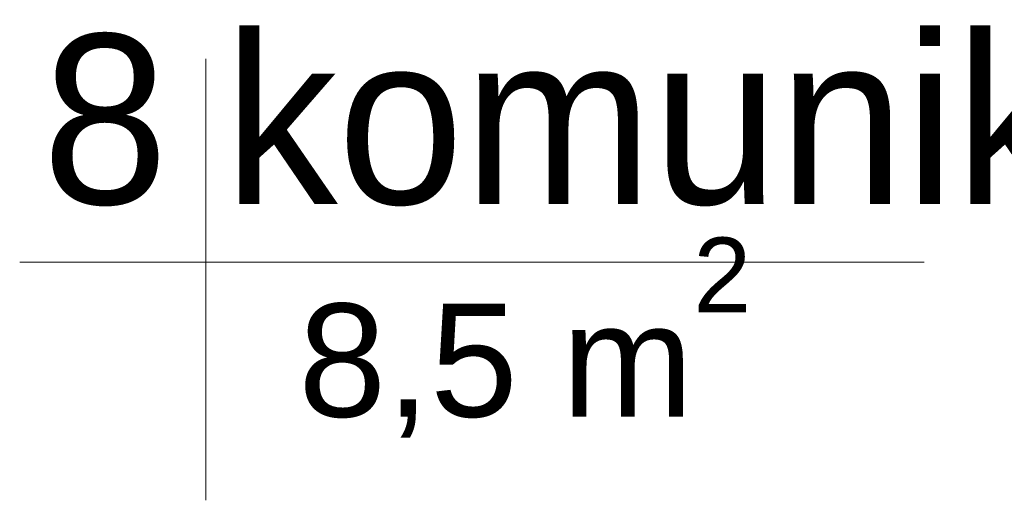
# Model space of a CAD drawing. Header units: millimetres. Extents: x 100377 to 152816, y -1988 to 13902.
# Tile 24 of 58: x 131723 to 132594, y 2894 to 3319. Entities that reach past the tile are written whole.
import ezdxf

# ---------------------------------------------------------------- set-up
doc = ezdxf.new("R2010")
doc.units = ezdxf.units.MM
doc.header["$MEASUREMENT"] = 0
for name, color, linetype, lineweight in [('0_Nr_pióra__1', 7, 'Continuous', 13), ('Nowe_810-G Ogólne_Nr_pióra__1', 7, 'Continuous', 13), ('Nowe_830-G Teksty Etykiety_Nr_pióra__1', 7, 'Continuous', 13)]:
    doc.layers.add(name, color=color, linetype=linetype, lineweight=lineweight)
doc.styles.add('STYL_AUTOMATYCZNY_1', font='txt')

msp = doc.modelspace()

# ---------------------------------------------------------------- linework, layer by layer
at = {"layer": 'Nowe_810-G Ogólne_Nr_pióra__1', "color": 7, "linetype": 'Continuous', "lineweight": 13}
for points in [[(131887.55, 3283.85), (131887.55, 2893.68)], [(131723.03, 3104.18), (132523.25, 3104.18)]]:
    msp.add_lwpolyline(points, dxfattribs=at)

# ---------------------------------------------------------------- texts
at = {"layer": '0_Nr_pióra__1', "color": 7, "lineweight": 13, "insert": (131969.52, 2948.92), "char_height": 100, "attachment_point": 7, "style": 'STYL_AUTOMATYCZNY_1'}
msp.add_mtext('{\\fArial|b0|i0|c0|p34;8,5 m{\\H0.66x;\\S2^  ;}}', dxfattribs=at)
at = {"layer": 'Nowe_830-G Teksty Etykiety_Nr_pióra__1', "color": 7, "linetype": 'Continuous', "lineweight": 13, "char_height": 150, "attachment_point": 1, "style": 'STYL_AUTOMATYCZNY_1'}
for s, insert in [('{\\A1;komunikacja}', (131903.95, 3305.61)), ('{\\A1;8}', (131742.8, 3305.61))]:
    msp.add_mtext(s, dxfattribs=dict(at, insert=insert))

doc.saveas('drawing.dxf')
